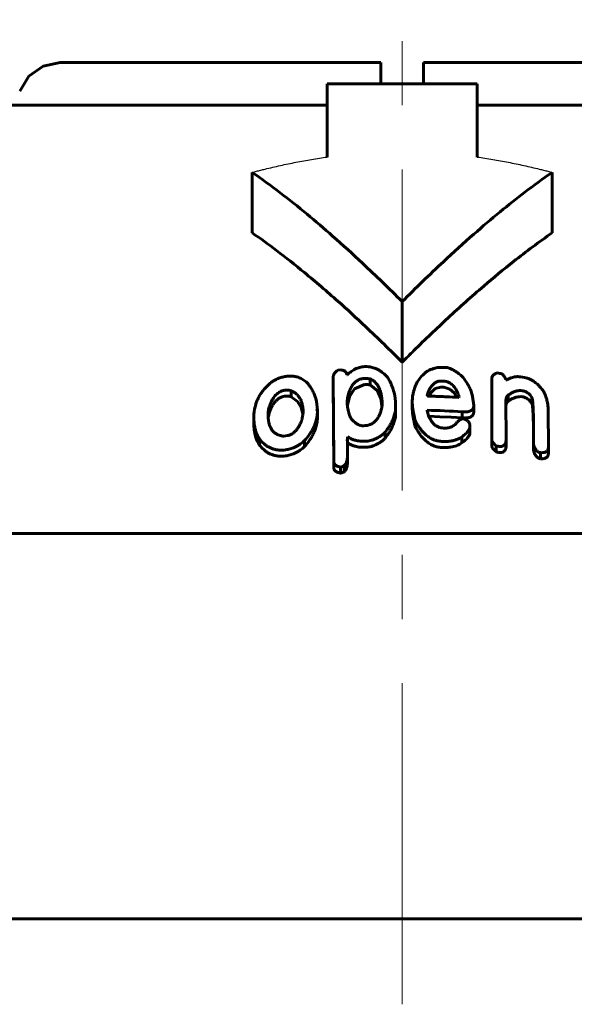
# Model space of a CAD drawing. Header units: millimetres. Extents: x -136 to 322, y -77 to 78.
# Tile 13 of 15: x 243 to 256, y 54 to 78. Entities that reach past the tile are written whole.
import ezdxf

# ---------------------------------------------------------------- set-up
doc = ezdxf.new("R2010")
doc.units = ezdxf.units.MM
for name, pattern in [('K5LT-1', [0]), ('K5LT_AXLED', [12, 7.5, -1.5, 1.5, -1.5]), ('K5LT_BASIC', [0])]:
    doc.linetypes.add(name, pattern=pattern)
doc.layers.add('Системный слой (1)', color=7, linetype='Continuous', true_color=0x6c6c6c)

# ---------------------------------------------------------------- blocks, each defined once
blk = doc.blocks.new('U34')
at = {"layer": 'Системный слой (1)', "color": 150, "linetype": 'K5LT_BASIC', "lineweight": 60, "true_color": 0x0080ff}
for p, q in [((249.794, 68.585), (249.643, 68.693)), ((249.879, 68.442), (249.794, 68.585)), ((249.916, 68.286), (249.879, 68.442))]:
    blk.add_line(p, q, dxfattribs=at)
blk = doc.blocks.new('U36')
at = {"layer": 'Системный слой (1)', "color": 150, "linetype": 'K5LT_BASIC', "lineweight": 60, "true_color": 0x0080ff}
for p, q in [((253.117, 68.226), (252.858, 68.235)), ((253.376, 68.214), (253.117, 68.226)), ((253.635, 68.198), (253.376, 68.214))]:
    blk.add_line(p, q, dxfattribs=at)
blk = doc.blocks.new('U38')
at = {"layer": 'Системный слой (1)', "color": 150, "linetype": 'K5LT_BASIC', "lineweight": 60, "true_color": 0x0080ff}
for p, q in [((254.664, 68.521), (254.68, 68.557)), ((254.68, 68.557), (254.71, 68.587)), ((254.658, 68.483), (254.664, 68.521))]:
    blk.add_line(p, q, dxfattribs=at)
blk = doc.blocks.new('U39')
at = {"layer": 'Системный слой (1)', "color": 150, "linetype": 'K5LT_BASIC', "lineweight": 60, "true_color": 0x0080ff}
for p, q in [((251.655, 68.828), (251.488, 68.969)), ((251.733, 68.65), (251.655, 68.828)), ((251.763, 68.463), (251.733, 68.65))]:
    blk.add_line(p, q, dxfattribs=at)
blk = doc.blocks.new('U41')
at = {"layer": 'Системный слой (1)', "color": 150, "linetype": 'K5LT_BASIC', "lineweight": 60, "true_color": 0x0080ff}
for p, q in [((253.351, 68.87), (253.208, 68.915)), ((253.449, 68.781), (253.351, 68.87)), ((253.514, 68.678), (253.449, 68.781))]:
    blk.add_line(p, q, dxfattribs=at)
blk = doc.blocks.new('U42')
at = {"layer": 'Системный слой (1)', "color": 150, "linetype": 'K5LT_BASIC', "lineweight": 60, "true_color": 0x0080ff}
for p, q in [((251.006, 68.691), (251.121, 68.877)), ((251.121, 68.877), (251.358, 68.979)), ((250.954, 68.493), (251.006, 68.691))]:
    blk.add_line(p, q, dxfattribs=at)
blk = doc.blocks.new('U47')
at = {"layer": 'Системный слой (1)', "color": 150, "linetype": 'K5LT_BASIC', "lineweight": 60, "true_color": 0x0080ff}
for p, q in [((249.111, 68.234), (249.107, 68.199)), ((249.118, 68.27), (249.111, 68.234)), ((249.129, 68.305), (249.118, 68.27))]:
    blk.add_line(p, q, dxfattribs=at)
blk = doc.blocks.new('U51')
at = {"layer": 'Системный слой (1)', "color": 150, "linetype": 'K5LT_BASIC', "lineweight": 60, "true_color": 0x0080ff}
for p, q in [((243.849, 76.417), (243.515, 76.18)), ((244.25, 76.5), (243.849, 76.417)), ((243.515, 76.18), (243.304, 75.83))]:
    blk.add_line(p, q, dxfattribs=at)
blk = doc.blocks.new('U59')
at = {"layer": 'Системный слой (1)', "color": 150, "linetype": 'K5LT_BASIC', "lineweight": 60, "true_color": 0x0080ff}
for p, q in [((252.922, 68.801), (252.864, 68.707)), ((253.007, 68.883), (252.922, 68.801)), ((253.139, 68.918), (253.007, 68.883))]:
    blk.add_line(p, q, dxfattribs=at)

msp = doc.modelspace()

# ---------------------------------------------------------------- linework, layer by layer
at = {"layer": 'Системный слой (1)', "color": 30, "linetype": 'K5LT_AXLED', "lineweight": 18, "true_color": 0xff8000}
msp.add_line((252.234, 54.5), (252.234, 77.5), dxfattribs=at)
at = {"layer": 'Системный слой (1)', "color": 150, "linetype": 'K5LT_BASIC', "lineweight": 60, "true_color": 0x0080ff}
for p, q in [((244.25, 76.5), (251.734, 76.5)), ((251.734, 76.5), (251.734, 76)), ((252.734, 76.5), (260.219, 76.5)), ((252.734, 76.5), (252.734, 76)), ((250.484, 74.292), (250.484, 76)), ((250.484, 76), (253.984, 76)), ((253.984, 76), (253.984, 74.292)), ((242.388, 75.5), (250.484, 75.5)), ((253.984, 75.5), (262.08, 75.5)), ((248.734, 72.519), (248.734, 73.933)), ((255.734, 72.519), (255.734, 73.933)), ((252.234, 69.5), (252.234, 70.914)), ((250.731, 69.313), (250.8, 69.319)), ((253.208, 69.378), (253.261, 69.375)), ((254.457, 69.247), (254.518, 69.239)), ((250.627, 69.032), (250.627, 69.173)), ((250.635, 67.186), (250.627, 69.173)), ((250.627, 69.032), (250.635, 67.045)), ((250.939, 69.201), (250.949, 69.201)), ((251.488, 68.969), (251.488, 69.111)), ((253.139, 69.06), (253.208, 69.056)), ((254.326, 67.699), (254.326, 69.11)), ((254.657, 69.1), (254.657, 69.09)), ((254.657, 69.09), (254.675, 69.087)), ((254.997, 69.157), (255.093, 69.141)), ((249.643, 68.693), (249.643, 68.834)), ((253.139, 68.918), (253.208, 68.915)), ((250.949, 68.539), (250.949, 68.608)), ((252.064, 68.72), (252.082, 68.58)), ((252.082, 68.58), (252.082, 68.449)), ((252.467, 68.401), (252.467, 68.542)), ((252.816, 68.717), (252.825, 68.76)), ((252.825, 68.713), (252.825, 68.76)), ((253.565, 68.692), (253.557, 68.676)), ((253.88, 68.7), (253.906, 68.489)), ((254.657, 68.599), (254.665, 67.691)), ((254.71, 68.587), (254.71, 68.729)), ((255.259, 68.533), (255.259, 68.674)), ((249.129, 68.305), (249.129, 68.446)), ((250.245, 68.396), (250.255, 68.354)), ((250.255, 68.354), (250.255, 68.405)), ((250.255, 68.213), (250.255, 68.354)), ((252.082, 68.308), (252.082, 68.449)), ((252.816, 68.377), (252.816, 68.369)), ((253.635, 68.198), (253.635, 68.34)), ((253.906, 68.347), (253.906, 68.489)), ((255.642, 68.371), (255.651, 67.523)), ((248.771, 68.075), (248.771, 68.216)), ((249.104, 68.279), (249.104, 68.279)), ((252.537, 68), (252.537, 68.141)), ((253.645, 68.173), (253.688, 68.169)), ((251.368, 68.017), (251.333, 68.015)), ((251.837, 67.72), (251.837, 67.861)), ((253.818, 68.028), (253.818, 68.011)), ((253.818, 67.87), (253.818, 68.011)), ((248.902, 67.561), (248.902, 67.703)), ((249.557, 67.786), (249.469, 67.773)), ((249.957, 67.527), (249.957, 67.668)), ((250.949, 67.689), (250.958, 67.647)), ((250.958, 67.647), (250.958, 67.759)), ((250.958, 67.647), (250.958, 67.315)), ((251.402, 67.655), (251.376, 67.654)), ((253.627, 67.616), (253.627, 67.757)), ((254.326, 67.557), (254.326, 67.699)), ((254.665, 67.549), (254.665, 67.691)), ((255.302, 67.585), (255.302, 67.774)), ((251.402, 67.513), (251.376, 67.512)), ((254.43, 67.407), (254.43, 67.549)), ((254.5, 67.532), (254.491, 67.533)), ((254.5, 67.39), (254.491, 67.391)), ((255.302, 67.444), (255.302, 67.585)), ((255.651, 67.381), (255.651, 67.523)), ((250.958, 67.174), (250.958, 67.315)), ((255.467, 67.244), (255.467, 67.386)), ((250.8, 67.051), (250.792, 67.051)), ((250.792, 66.909), (250.792, 67.051)), ((250.878, 66.942), (250.878, 67.084)), ((250.8, 66.91), (250.792, 66.909)), ((232.234, 65.5), (272.234, 65.5)), ((273.234, 56.5), (231.234, 56.5))]:
    msp.add_line(p, q, dxfattribs=at)
at = {"layer": 'Системный слой (1)', "color": 7, "linetype": 'K5LT-1'}
for points, knots in [([(248.734, 73.933), (248.75, 73.938), (248.783, 73.947), (248.832, 73.96), (248.881, 73.972), (248.948, 73.99), (249.058, 74.017), (249.212, 74.054), (249.452, 74.109), (249.755, 74.172), (250.12, 74.238), (250.363, 74.276), (250.484, 74.292)], [0, 0, 0, 0, 0.042456, 0.084913, 0.127369, 0.169826, 0.25779, 0.412215, 0.566639, 0.875489, 1.184338, 1.493188, 1.493188, 1.493188, 1.493188]), ([(253.984, 74.292), (254.105, 74.276), (254.349, 74.238), (254.713, 74.172), (255.016, 74.109), (255.257, 74.054), (255.41, 74.017), (255.52, 73.99), (255.587, 73.972), (255.636, 73.96), (255.685, 73.947), (255.718, 73.938), (255.734, 73.933)], [0, 0, 0, 0, 0.308849, 0.617699, 0.926548, 1.080973, 1.235398, 1.323362, 1.365818, 1.408275, 1.450731, 1.493188, 1.493188, 1.493188, 1.493188])]:
    msp.add_open_spline(points, degree=3, knots=knots, dxfattribs=at)
at = {"layer": 'Системный слой (1)', "color": 150, "linetype": 'K5LT_BASIC', "lineweight": 60, "true_color": 0x0080ff}
for points, knots in [([(252.234, 70.914), (251.93, 71.219), (251.393, 71.74), (250.65, 72.417), (250.008, 72.967), (249.384, 73.466), (248.954, 73.781), (248.734, 73.933)], [0, 0, 0, 0, 2.181066, 3.805962, 5.16753, 6.570619, 8, 8, 8, 8]), ([(255.734, 73.933), (255.521, 73.786), (255.114, 73.488), (254.506, 73.005), (253.87, 72.463), (253.103, 71.767), (252.551, 71.231), (252.234, 70.914)], [0, 0, 0, 0, 1.387012, 2.67714, 4.083997, 5.726255, 8, 8, 8, 8]), ([(252.234, 69.5), (251.953, 69.781), (251.456, 70.265), (250.696, 70.964), (250.002, 71.561), (249.334, 72.09), (248.924, 72.388), (248.734, 72.519)], [0, 0, 0, 0, 2.01335, 3.52569, 5.303499, 6.764038, 8, 8, 8, 8]), ([(255.734, 72.519), (255.431, 72.309), (254.893, 71.907), (254.085, 71.239), (253.308, 70.544), (252.678, 69.941), (252.325, 69.591), (252.234, 69.5)], [0, 0, 0, 0, 1.976475, 3.553393, 5.475363, 7.34919, 8, 8, 8, 8]), ([(250.731, 69.313), (250.717, 69.302), (250.696, 69.285), (250.67, 69.26), (250.651, 69.239), (250.636, 69.214), (250.628, 69.192), (250.627, 69.178), (250.627, 69.173)], [0, 0, 0, 0, 2.466528, 3.667894, 5.148315, 6.68661, 8.069828, 9, 9, 9, 9]), ([(250.939, 69.201), (250.939, 69.21), (250.938, 69.225), (250.932, 69.245), (250.925, 69.261), (250.911, 69.279), (250.892, 69.294), (250.868, 69.305), (250.838, 69.314), (250.815, 69.318), (250.8, 69.319)], [0, 0, 0, 0, 1.836998, 2.729229, 3.860526, 5.145581, 6.55774, 7.820357, 8.998514, 11, 11, 11, 11]), ([(251.358, 69.395), (251.337, 69.394), (251.306, 69.39), (251.26, 69.382), (251.215, 69.369), (251.16, 69.349), (251.105, 69.321), (251.058, 69.292), (251.005, 69.253), (250.971, 69.222), (250.949, 69.201)], [0, 0, 0, 0, 1.376094, 2.065081, 3.118596, 4.532788, 6.098021, 7.451395, 8.614097, 11, 11, 11, 11]), ([(251.89, 69.152), (251.866, 69.178), (251.827, 69.215), (251.766, 69.264), (251.712, 69.301), (251.651, 69.336), (251.591, 69.361), (251.535, 69.378), (251.477, 69.39), (251.419, 69.396), (251.376, 69.396), (251.358, 69.395)], [0, 0, 0, 0, 2.346878, 3.517228, 5.023933, 6.43927, 7.763379, 8.809329, 9.72581, 11.014756, 12, 12, 12, 12]), ([(252.467, 68.542), (252.467, 68.615), (252.476, 68.712), (252.506, 68.841), (252.534, 68.922), (252.577, 69.016), (252.641, 69.118), (252.721, 69.208), (252.78, 69.26), (252.798, 69.275)], [0, 0, 0, 0, 2.753381, 3.689889, 4.981318, 5.925153, 7.447069, 9.234031, 10, 10, 10, 10]), ([(253.208, 69.378), (253.189, 69.379), (253.156, 69.38), (253.106, 69.377), (253.056, 69.372), (252.997, 69.36), (252.905, 69.333), (252.839, 69.3), (252.798, 69.275)], [0, 0, 0, 0, 1.136079, 1.986127, 2.981936, 4.192642, 5.696524, 9, 9, 9, 9]), ([(253.627, 69.174), (253.596, 69.199), (253.549, 69.237), (253.485, 69.281), (253.445, 69.306), (253.412, 69.325), (253.384, 69.339), (253.348, 69.354), (253.308, 69.368), (253.276, 69.374), (253.261, 69.375)], [0, 0, 0, 0, 3.256099, 4.943353, 6.256285, 6.990541, 7.880524, 8.663376, 9.94219, 11, 11, 11, 11]), ([(254.457, 69.247), (254.443, 69.243), (254.419, 69.235), (254.387, 69.218), (254.362, 69.199), (254.344, 69.177), (254.333, 69.155), (254.327, 69.133), (254.326, 69.118), (254.326, 69.11)], [0, 0, 0, 0, 1.810061, 3.229794, 4.808496, 6.236332, 7.563192, 8.780511, 10, 10, 10, 10]), ([(254.657, 69.1), (254.65, 69.115), (254.638, 69.138), (254.619, 69.168), (254.604, 69.187), (254.59, 69.202), (254.576, 69.214), (254.561, 69.224), (254.542, 69.234), (254.527, 69.238), (254.518, 69.239)], [0, 0, 0, 0, 2.964952, 4.614973, 6.069953, 7.061237, 7.972172, 8.876657, 9.735021, 11, 11, 11, 11]), ([(249.173, 69.028), (249.14, 69.001), (249.074, 68.94), (248.995, 68.851), (248.93, 68.761), (248.881, 68.677), (248.842, 68.592), (248.796, 68.463), (248.775, 68.337), (248.771, 68.24), (248.771, 68.216)], [0, 0, 0, 0, 1.313611, 2.817549, 3.84942, 5.043297, 6.159239, 7.206821, 10.06619, 11, 11, 11, 11]), ([(249.496, 69.163), (249.463, 69.158), (249.401, 69.142), (249.315, 69.109), (249.24, 69.071), (249.195, 69.043), (249.173, 69.028)], [0, 0, 0, 0, 1.909869, 3.692477, 5.380622, 7, 7, 7, 7]), ([(250.228, 68.611), (250.213, 68.665), (250.188, 68.738), (250.141, 68.839), (250.104, 68.904), (250.065, 68.958), (250.025, 69.006), (249.983, 69.048), (249.928, 69.089), (249.88, 69.117), (249.833, 69.138), (249.771, 69.158), (249.689, 69.174), (249.591, 69.176), (249.524, 69.168), (249.496, 69.163)], [0, 0, 0, 0, 3.137425, 4.092479, 5.877037, 7.058798, 7.533876, 9.01861, 9.978377, 10.735137, 11.51592, 12.227485, 13.453441, 14.891266, 16, 16, 16, 16]), ([(250.949, 68.608), (250.956, 68.649), (250.967, 68.71), (250.991, 68.794), (251.013, 68.853), (251.038, 68.905), (251.059, 68.941), (251.078, 68.97), (251.098, 68.995), (251.121, 69.02), (251.146, 69.042), (251.174, 69.063), (251.207, 69.083), (251.243, 69.099), (251.281, 69.11), (251.318, 69.118), (251.345, 69.12), (251.358, 69.121)], [0, 0, 0, 0, 3.59382, 5.255898, 7.287535, 8.755315, 9.913849, 10.568585, 11.445172, 12.352252, 13.102941, 13.847772, 14.739835, 15.674461, 16.378041, 17.221286, 18, 18, 18, 18]), ([(251.488, 69.111), (251.469, 69.113), (251.441, 69.116), (251.406, 69.119), (251.387, 69.12), (251.371, 69.121), (251.363, 69.121), (251.358, 69.121)], [0, 0, 0, 0, 3.557647, 5.156933, 6.444415, 7.06069, 8, 8, 8, 8]), ([(251.768, 68.485), (251.768, 68.532), (251.765, 68.603), (251.753, 68.702), (251.738, 68.775), (251.717, 68.846), (251.691, 68.909), (251.654, 68.974), (251.616, 69.022), (251.578, 69.055), (251.556, 69.073), (251.526, 69.092), (251.503, 69.104), (251.488, 69.111)], [0, 0, 0, 0, 2.924787, 4.319299, 6.0881, 7.444536, 8.81347, 10.103265, 11.779504, 12.211971, 12.742794, 13.231085, 14, 14, 14, 14]), ([(252.064, 68.72), (252.052, 68.768), (252.033, 68.837), (252.001, 68.929), (251.975, 68.994), (251.94, 69.069), (251.91, 69.121), (251.89, 69.152)], [0, 0, 0, 0, 2.583433, 3.750976, 5.020889, 6.183184, 8, 8, 8, 8]), ([(253.139, 69.06), (253.128, 69.06), (253.111, 69.06), (253.088, 69.057), (253.066, 69.052), (253.039, 69.042), (253.008, 69.026), (252.976, 69.002), (252.947, 68.973), (252.92, 68.941), (252.893, 68.902), (252.866, 68.855), (252.843, 68.805), (252.83, 68.773), (252.825, 68.76)], [0, 0, 0, 0, 0.852113, 1.296467, 1.90578, 2.692936, 3.71709, 4.957449, 6.352889, 7.758459, 9.149625, 11.261306, 13.489922, 15, 15, 15, 15]), ([(253.565, 68.692), (253.553, 68.729), (253.53, 68.789), (253.491, 68.864), (253.46, 68.91), (253.43, 68.947), (253.398, 68.979), (253.361, 69.007), (253.325, 69.027), (253.289, 69.042), (253.25, 69.052), (253.222, 69.055), (253.208, 69.056)], [0, 0, 0, 0, 3.203603, 5.100923, 6.634919, 7.401923, 8.638999, 9.787158, 10.576912, 11.310979, 12.195734, 13, 13, 13, 13]), ([(253.88, 68.7), (253.866, 68.754), (253.838, 68.839), (253.784, 68.951), (253.721, 69.057), (253.665, 69.13), (253.627, 69.174)], [0, 0, 0, 0, 2.269815, 3.602064, 4.880677, 7, 7, 7, 7]), ([(254.997, 69.157), (254.976, 69.161), (254.944, 69.163), (254.897, 69.161), (254.856, 69.155), (254.812, 69.145), (254.772, 69.132), (254.726, 69.113), (254.695, 69.098), (254.675, 69.087)], [0, 0, 0, 0, 1.766548, 2.688934, 3.993897, 5.334709, 6.710474, 7.783905, 10, 10, 10, 10]), ([(255.538, 68.82), (255.511, 68.855), (255.466, 68.911), (255.399, 68.978), (255.351, 69.018), (255.311, 69.048), (255.269, 69.076), (255.218, 69.103), (255.157, 69.127), (255.114, 69.137), (255.093, 69.141)], [0, 0, 0, 0, 2.897033, 4.583053, 5.765797, 6.650272, 7.481822, 8.657953, 9.881554, 11, 11, 11, 11]), ([(249.487, 68.844), (249.479, 68.842), (249.458, 68.838), (249.426, 68.829), (249.388, 68.813), (249.347, 68.789), (249.303, 68.755), (249.264, 68.714), (249.226, 68.664), (249.19, 68.603), (249.156, 68.528), (249.137, 68.474), (249.129, 68.446)], [0, 0, 0, 0, 0.498076, 1.248891, 1.938395, 2.917395, 4.161697, 5.499587, 6.75037, 8.574279, 10.705306, 13, 13, 13, 13]), ([(249.643, 68.834), (249.627, 68.838), (249.6, 68.843), (249.548, 68.849), (249.512, 68.848), (249.487, 68.844)], [0, 0, 0, 0, 1.960426, 3.260912, 6, 6, 6, 6]), ([(249.922, 68.313), (249.922, 68.362), (249.917, 68.441), (249.895, 68.543), (249.871, 68.608), (249.842, 68.664), (249.81, 68.71), (249.771, 68.752), (249.728, 68.787), (249.687, 68.813), (249.655, 68.829), (249.643, 68.834)], [0, 0, 0, 0, 2.959347, 4.760078, 6.307277, 7.108255, 8.410536, 9.527588, 10.247278, 11.365207, 12, 12, 12, 12]), ([(251.488, 68.969), (251.469, 68.972), (251.441, 68.975), (251.406, 68.978), (251.387, 68.979), (251.371, 68.98), (251.363, 68.98), (251.358, 68.979)], [0, 0, 0, 0, 3.557647, 5.156933, 6.444415, 7.06069, 8, 8, 8, 8]), ([(254.71, 68.729), (254.732, 68.745), (254.774, 68.772), (254.826, 68.798), (254.862, 68.812), (254.886, 68.82), (254.921, 68.83), (254.972, 68.838), (255.016, 68.836), (255.04, 68.832)], [0, 0, 0, 0, 2.592213, 4.520263, 5.131456, 5.911974, 6.654099, 8.147398, 10, 10, 10, 10]), ([(255.04, 68.832), (255.051, 68.83), (255.071, 68.826), (255.1, 68.817), (255.131, 68.804), (255.166, 68.784), (255.198, 68.757), (255.231, 68.72), (255.249, 68.692), (255.259, 68.674)], [0, 0, 0, 0, 1.067082, 1.883444, 3.012436, 4.373345, 5.917926, 7.526436, 10, 10, 10, 10]), ([(255.642, 68.371), (255.642, 68.42), (255.637, 68.498), (255.617, 68.605), (255.588, 68.705), (255.559, 68.777), (255.538, 68.82)], [0, 0, 0, 0, 2.295496, 3.653514, 4.946598, 7, 7, 7, 7]), ([(249.129, 68.305), (249.14, 68.34), (249.161, 68.399), (249.195, 68.47), (249.221, 68.512), (249.24, 68.541), (249.259, 68.565), (249.287, 68.597), (249.318, 68.626), (249.351, 68.649), (249.375, 68.664), (249.402, 68.677), (249.438, 68.692), (249.467, 68.699), (249.487, 68.702)], [0, 0, 0, 0, 3.360972, 5.553692, 6.853727, 7.543103, 8.408441, 9.354938, 10.96155, 11.581088, 12.327759, 13.025973, 13.630116, 15, 15, 15, 15]), ([(249.643, 68.693), (249.627, 68.696), (249.6, 68.702), (249.548, 68.707), (249.512, 68.706), (249.487, 68.702)], [0, 0, 0, 0, 1.960426, 3.260912, 6, 6, 6, 6]), ([(250.255, 68.405), (250.255, 68.407), (250.254, 68.416), (250.252, 68.43), (250.25, 68.452), (250.246, 68.48), (250.239, 68.534), (250.233, 68.578), (250.228, 68.611)], [0, 0, 0, 0, 0.28104, 1.089588, 1.956156, 3.115091, 4.771632, 9, 9, 9, 9]), ([(252.467, 68.542), (252.473, 68.482), (252.491, 68.348), (252.519, 68.214), (252.537, 68.141)], [0, 0, 0, 0, 2.245032, 5, 5, 5, 5]), ([(252.816, 68.717), (252.819, 68.716), (252.824, 68.714), (252.83, 68.711), (252.836, 68.709), (252.84, 68.708), (252.843, 68.708)], [0, 0, 0, 0, 2.590616, 3.984401, 5.278209, 7, 7, 7, 7]), ([(252.843, 68.708), (252.893, 68.706), (252.985, 68.703), (253.126, 68.698), (253.314, 68.69), (253.46, 68.682), (253.557, 68.676)], [0, 0, 0, 0, 1.476822, 2.71056, 4.134393, 7, 7, 7, 7]), ([(254.657, 68.599), (254.657, 68.611), (254.658, 68.629), (254.662, 68.653), (254.667, 68.671), (254.674, 68.689), (254.686, 68.709), (254.699, 68.722), (254.71, 68.729)], [0, 0, 0, 0, 2.296855, 3.391213, 4.702479, 5.903063, 6.992454, 9, 9, 9, 9]), ([(254.71, 68.587), (254.732, 68.603), (254.774, 68.63), (254.826, 68.656), (254.862, 68.67), (254.886, 68.679), (254.921, 68.688), (254.972, 68.696), (255.016, 68.695), (255.04, 68.691)], [0, 0, 0, 0, 2.592213, 4.520263, 5.131456, 5.911974, 6.654099, 8.147398, 10, 10, 10, 10]), ([(255.04, 68.691), (255.051, 68.689), (255.071, 68.685), (255.1, 68.676), (255.131, 68.663), (255.166, 68.643), (255.198, 68.616), (255.231, 68.579), (255.249, 68.55), (255.259, 68.533)], [0, 0, 0, 0, 1.067082, 1.883444, 3.012436, 4.373345, 5.917926, 7.526436, 10, 10, 10, 10]), ([(255.259, 68.674), (255.26, 68.674), (255.261, 68.673), (255.262, 68.672), (255.263, 68.671), (255.264, 68.669), (255.266, 68.666), (255.268, 68.661), (255.271, 68.651), (255.275, 68.634), (255.279, 68.609), (255.283, 68.573), (255.287, 68.522), (255.291, 68.448), (255.295, 68.357), (255.298, 68.242), (255.3, 68.087), (255.301, 67.926), (255.302, 67.813), (255.302, 67.774)], [0, 0, 0, 0, 0.041767, 0.058518, 0.082005, 0.119298, 0.181885, 0.290187, 0.484206, 0.838852, 1.399724, 2.162755, 3.217616, 4.812756, 7.053808, 9.269501, 12.454611, 17.401952, 20, 20, 20, 20]), ([(249.129, 68.446), (249.123, 68.431), (249.114, 68.397), (249.106, 68.341), (249.104, 68.301), (249.104, 68.279)], [0, 0, 0, 0, 1.636552, 3.636479, 6, 6, 6, 6]), ([(249.896, 68.162), (249.899, 68.186), (249.904, 68.22), (249.911, 68.261), (249.915, 68.283), (249.918, 68.297), (249.92, 68.306), (249.922, 68.31), (249.922, 68.313)], [0, 0, 0, 0, 4.270209, 6.123247, 7.37797, 8.165105, 8.555287, 9, 9, 9, 9]), ([(249.957, 67.668), (249.999, 67.717), (250.059, 67.795), (250.129, 67.907), (250.174, 67.996), (250.215, 68.098), (250.246, 68.217), (250.255, 68.306), (250.255, 68.354)], [0, 0, 0, 0, 2.097449, 3.250946, 4.489246, 5.617384, 7.185472, 9, 9, 9, 9]), ([(250.245, 68.396), (250.247, 68.396), (250.25, 68.397), (250.253, 68.399), (250.254, 68.402), (250.255, 68.404), (250.255, 68.405)], [0, 0, 0, 0, 2.41764, 3.333394, 4.938628, 7, 7, 7, 7]), ([(250.949, 68.539), (250.953, 68.498), (250.96, 68.434), (250.977, 68.349), (250.997, 68.278), (251.015, 68.23), (251.027, 68.204)], [0, 0, 0, 0, 2.488267, 3.96019, 5.29891, 7, 7, 7, 7]), ([(251.368, 68.017), (251.385, 68.017), (251.418, 68.021), (251.464, 68.032), (251.5, 68.046), (251.532, 68.063), (251.566, 68.084), (251.602, 68.115), (251.635, 68.153), (251.665, 68.195), (251.693, 68.246), (251.722, 68.311), (251.748, 68.393), (251.762, 68.453), (251.768, 68.485)], [0, 0, 0, 0, 0.931309, 1.81918, 2.59414, 3.143639, 3.945499, 4.995231, 6.228473, 7.297691, 8.610087, 10.343269, 12.557777, 15, 15, 15, 15]), ([(251.837, 67.861), (251.872, 67.908), (251.921, 67.98), (251.982, 68.086), (252.025, 68.178), (252.068, 68.301), (252.082, 68.393), (252.082, 68.449)], [0, 0, 0, 0, 2.057392, 3.086999, 4.415999, 5.81559, 8, 8, 8, 8]), ([(252.467, 68.401), (252.473, 68.341), (252.491, 68.206), (252.519, 68.073), (252.537, 68)], [0, 0, 0, 0, 2.245032, 5, 5, 5, 5]), ([(252.816, 68.369), (252.826, 68.329), (252.844, 68.268), (252.877, 68.19), (252.903, 68.143), (252.929, 68.104), (252.953, 68.076), (252.978, 68.05), (253.006, 68.027), (253.039, 68.005), (253.074, 67.988), (253.107, 67.976), (253.148, 67.965), (253.179, 67.961), (253.2, 67.96)], [0, 0, 0, 0, 3.496517, 5.306181, 6.905092, 7.868489, 8.926876, 9.673511, 10.588149, 11.501094, 12.363676, 13.1266, 13.736718, 15, 15, 15, 15]), ([(253.635, 68.34), (253.664, 68.338), (253.711, 68.336), (253.762, 68.341), (253.796, 68.348), (253.822, 68.357), (253.849, 68.371), (253.867, 68.386), (253.882, 68.402), (253.899, 68.43), (253.905, 68.46), (253.906, 68.484), (253.906, 68.489)], [0, 0, 0, 0, 2.808953, 4.415903, 4.843689, 6.280289, 7.181499, 8.102227, 8.994792, 9.788468, 12.355044, 13, 13, 13, 13]), ([(253.635, 68.198), (253.664, 68.196), (253.711, 68.194), (253.762, 68.2), (253.796, 68.207), (253.822, 68.215), (253.849, 68.23), (253.867, 68.244), (253.882, 68.26), (253.899, 68.289), (253.905, 68.319), (253.906, 68.342), (253.906, 68.347)], [0, 0, 0, 0, 2.808953, 4.415903, 4.843689, 6.280289, 7.181499, 8.102227, 8.994792, 9.788468, 12.355044, 13, 13, 13, 13]), ([(255.259, 68.533), (255.259, 68.532), (255.26, 68.532), (255.262, 68.531), (255.262, 68.53), (255.263, 68.529), (255.265, 68.527), (255.267, 68.523), (255.269, 68.516), (255.272, 68.504), (255.277, 68.481), (255.282, 68.441), (255.287, 68.377), (255.292, 68.284), (255.296, 68.171), (255.299, 68.051), (255.301, 67.871), (255.302, 67.733), (255.302, 67.633)], [0, 0, 0, 0, 0.034415, 0.049069, 0.068612, 0.096021, 0.138153, 0.208956, 0.335914, 0.569496, 0.999307, 1.781252, 3.096146, 5.021091, 7.635283, 10.234891, 12.636653, 19, 19, 19, 19]), ([(248.771, 68.216), (248.771, 68.162), (248.776, 68.078), (248.795, 67.966), (248.827, 67.846), (248.866, 67.759), (248.902, 67.703)], [0, 0, 0, 0, 2.112463, 3.297249, 4.463, 7, 7, 7, 7]), ([(249.104, 68.279), (249.104, 68.238), (249.107, 68.177), (249.12, 68.093), (249.135, 68.034), (249.157, 67.975), (249.184, 67.928), (249.22, 67.881), (249.257, 67.847), (249.299, 67.82), (249.339, 67.801), (249.396, 67.783), (249.442, 67.775), (249.469, 67.773)], [0, 0, 0, 0, 2.726151, 3.99143, 5.552238, 6.694727, 8.080027, 8.99562, 10.376124, 10.989954, 11.774757, 12.705934, 14, 14, 14, 14]), ([(249.557, 67.786), (249.571, 67.788), (249.593, 67.793), (249.625, 67.805), (249.655, 67.819), (249.687, 67.84), (249.717, 67.864), (249.742, 67.889), (249.772, 67.924), (249.803, 67.967), (249.84, 68.032), (249.871, 68.097), (249.889, 68.143), (249.896, 68.162)], [0, 0, 0, 0, 0.909854, 1.513215, 2.289354, 3.19323, 4.181344, 5.17336, 5.972519, 7.772342, 9.590504, 12.236742, 14, 14, 14, 14]), ([(249.957, 67.527), (249.999, 67.576), (250.059, 67.654), (250.129, 67.766), (250.174, 67.855), (250.215, 67.957), (250.246, 68.075), (250.255, 68.165), (250.255, 68.213)], [0, 0, 0, 0, 2.097449, 3.250946, 4.489245, 5.617384, 7.185471, 9, 9, 9, 9]), ([(251.027, 68.204), (251.045, 68.18), (251.075, 68.143), (251.122, 68.098), (251.157, 68.07), (251.191, 68.048), (251.221, 68.034), (251.25, 68.024), (251.271, 68.019), (251.299, 68.015), (251.32, 68.014), (251.333, 68.015)], [0, 0, 0, 0, 3.237903, 5.151649, 6.600308, 7.639596, 9.071296, 9.615357, 10.269482, 10.963608, 12, 12, 12, 12]), ([(251.837, 67.72), (251.872, 67.767), (251.921, 67.839), (251.982, 67.945), (252.025, 68.036), (252.068, 68.159), (252.082, 68.251), (252.082, 68.308)], [0, 0, 0, 0, 2.057392, 3.086999, 4.415999, 5.81559, 8, 8, 8, 8]), ([(252.537, 68.141), (252.561, 68.093), (252.603, 68.02), (252.671, 67.924), (252.719, 67.868), (252.762, 67.825), (252.797, 67.793), (252.849, 67.752), (252.907, 67.716), (252.966, 67.69), (253.008, 67.675), (253.069, 67.658), (253.119, 67.651), (253.155, 67.649)], [0, 0, 0, 0, 3.118311, 4.788303, 6.43404, 7.106043, 7.95317, 8.883313, 10.412522, 11.229734, 11.839441, 12.423948, 14, 14, 14, 14]), ([(253.522, 68.105), (253.51, 68.087), (253.486, 68.058), (253.444, 68.022), (253.406, 67.999), (253.369, 67.982), (253.335, 67.972), (253.303, 67.965), (253.258, 67.959), (253.222, 67.959), (253.2, 67.96)], [0, 0, 0, 0, 2.300991, 3.845776, 5.262191, 6.459112, 7.346373, 8.223839, 9.204166, 11, 11, 11, 11]), ([(253.645, 68.173), (253.64, 68.173), (253.632, 68.173), (253.62, 68.17), (253.607, 68.165), (253.591, 68.158), (253.576, 68.148), (253.562, 68.138), (253.543, 68.123), (253.531, 68.112), (253.522, 68.105)], [0, 0, 0, 0, 0.876261, 1.590594, 2.603969, 3.959569, 5.404692, 6.843647, 8.156112, 11, 11, 11, 11]), ([(253.818, 68.028), (253.816, 68.039), (253.811, 68.06), (253.798, 68.088), (253.781, 68.113), (253.758, 68.136), (253.727, 68.155), (253.703, 68.165), (253.688, 68.169)], [0, 0, 0, 0, 1.84158, 3.122648, 4.602722, 6.027948, 7.264, 9, 9, 9, 9]), ([(248.771, 68.075), (248.771, 68.021), (248.776, 67.937), (248.795, 67.825), (248.827, 67.705), (248.866, 67.618), (248.902, 67.561)], [0, 0, 0, 0, 2.112463, 3.297249, 4.463, 7, 7, 7, 7]), ([(251.402, 67.655), (251.443, 67.657), (251.506, 67.668), (251.585, 67.696), (251.649, 67.726), (251.71, 67.762), (251.776, 67.809), (251.816, 67.843), (251.837, 67.861)], [0, 0, 0, 0, 2.013046, 3.295054, 4.36162, 5.859268, 7.300829, 9, 9, 9, 9]), ([(252.537, 68), (252.561, 67.952), (252.603, 67.878), (252.671, 67.783), (252.719, 67.726), (252.762, 67.684), (252.797, 67.651), (252.849, 67.611), (252.907, 67.575), (252.966, 67.548), (253.008, 67.533), (253.069, 67.516), (253.119, 67.509), (253.155, 67.507)], [0, 0, 0, 0, 3.118311, 4.788303, 6.43404, 7.106043, 7.95317, 8.883313, 10.412522, 11.229734, 11.839441, 12.423948, 14, 14, 14, 14]), ([(253.627, 67.757), (253.658, 67.779), (253.701, 67.814), (253.75, 67.862), (253.776, 67.895), (253.798, 67.931), (253.814, 67.968), (253.818, 67.997), (253.818, 68.011)], [0, 0, 0, 0, 2.906916, 4.19822, 5.461087, 6.409098, 7.73365, 9, 9, 9, 9]), ([(253.627, 67.616), (253.658, 67.638), (253.701, 67.672), (253.75, 67.721), (253.776, 67.754), (253.798, 67.789), (253.814, 67.827), (253.818, 67.856), (253.818, 67.87)], [0, 0, 0, 0, 2.906916, 4.19822, 5.461087, 6.409098, 7.73365, 9, 9, 9, 9]), ([(248.902, 67.703), (248.931, 67.666), (248.983, 67.611), (249.055, 67.555), (249.099, 67.527), (249.139, 67.505), (249.181, 67.486), (249.23, 67.469), (249.284, 67.455), (249.353, 67.445), (249.435, 67.444), (249.487, 67.449), (249.512, 67.453)], [0, 0, 0, 0, 3.100844, 4.864314, 5.595067, 6.182043, 7.501594, 8.199025, 8.956066, 10.459864, 11.771054, 13, 13, 13, 13]), ([(249.512, 67.453), (249.548, 67.458), (249.6, 67.469), (249.67, 67.491), (249.728, 67.515), (249.792, 67.546), (249.872, 67.596), (249.926, 67.639), (249.957, 67.668)], [0, 0, 0, 0, 1.808465, 2.694244, 3.808417, 5.079485, 6.476649, 9, 9, 9, 9]), ([(250.949, 67.689), (250.95, 67.689), (250.951, 67.69), (250.952, 67.691), (250.952, 67.692), (250.953, 67.694), (250.954, 67.696), (250.955, 67.701), (250.956, 67.71), (250.957, 67.722), (250.957, 67.739), (250.958, 67.751), (250.958, 67.759)], [0, 0, 0, 0, 0.318544, 0.562273, 0.668002, 0.891406, 1.316526, 2.152334, 3.66362, 6.045431, 8.628121, 13, 13, 13, 13]), ([(250.958, 67.759), (250.978, 67.745), (251.012, 67.725), (251.062, 67.702), (251.101, 67.687), (251.145, 67.674), (251.196, 67.663), (251.274, 67.653), (251.335, 67.652), (251.376, 67.654)], [0, 0, 0, 0, 1.935101, 2.918267, 3.893443, 4.850137, 6.046264, 7.378552, 10, 10, 10, 10]), ([(251.402, 67.513), (251.443, 67.515), (251.506, 67.526), (251.585, 67.554), (251.649, 67.584), (251.71, 67.621), (251.776, 67.667), (251.816, 67.701), (251.837, 67.72)], [0, 0, 0, 0, 2.013046, 3.295054, 4.36162, 5.859268, 7.300829, 9, 9, 9, 9]), ([(253.155, 67.649), (253.189, 67.647), (253.239, 67.646), (253.309, 67.65), (253.369, 67.656), (253.436, 67.669), (253.499, 67.688), (253.546, 67.708), (253.588, 67.73), (253.612, 67.746), (253.627, 67.757)], [0, 0, 0, 0, 2.152686, 3.180756, 4.445792, 6.049702, 7.600388, 8.829534, 9.609575, 11, 11, 11, 11]), ([(254.326, 67.699), (254.326, 67.689), (254.329, 67.671), (254.339, 67.645), (254.354, 67.622), (254.371, 67.601), (254.396, 67.576), (254.416, 67.559), (254.43, 67.549)], [0, 0, 0, 0, 1.562764, 2.877835, 4.318926, 5.606407, 6.681021, 9, 9, 9, 9]), ([(254.5, 67.532), (254.51, 67.53), (254.528, 67.529), (254.552, 67.531), (254.571, 67.535), (254.589, 67.542), (254.605, 67.552), (254.62, 67.565), (254.633, 67.582), (254.644, 67.6), (254.652, 67.621), (254.66, 67.65), (254.664, 67.675), (254.665, 67.691)], [0, 0, 0, 0, 1.352166, 2.201324, 3.093742, 3.982661, 4.882763, 5.918699, 7.124941, 8.456557, 9.580027, 11.12563, 14, 14, 14, 14]), ([(248.902, 67.561), (248.931, 67.525), (248.983, 67.469), (249.055, 67.413), (249.099, 67.386), (249.139, 67.364), (249.181, 67.344), (249.23, 67.328), (249.284, 67.313), (249.353, 67.303), (249.435, 67.302), (249.487, 67.308), (249.512, 67.311)], [0, 0, 0, 0, 3.100844, 4.864314, 5.595067, 6.182043, 7.501594, 8.199025, 8.956066, 10.459864, 11.771054, 13, 13, 13, 13]), ([(249.512, 67.311), (249.548, 67.317), (249.6, 67.328), (249.67, 67.35), (249.728, 67.373), (249.792, 67.405), (249.872, 67.455), (249.926, 67.498), (249.957, 67.527)], [0, 0, 0, 0, 1.808465, 2.694244, 3.808417, 5.079485, 6.476649, 9, 9, 9, 9]), ([(250.958, 67.618), (250.978, 67.603), (251.012, 67.583), (251.062, 67.56), (251.101, 67.546), (251.145, 67.533), (251.196, 67.521), (251.274, 67.511), (251.335, 67.51), (251.376, 67.512)], [0, 0, 0, 0, 1.935101, 2.918267, 3.893443, 4.850137, 6.046264, 7.378552, 10, 10, 10, 10]), ([(253.155, 67.507), (253.189, 67.506), (253.239, 67.505), (253.309, 67.508), (253.369, 67.515), (253.436, 67.527), (253.499, 67.546), (253.546, 67.566), (253.588, 67.589), (253.612, 67.605), (253.627, 67.616)], [0, 0, 0, 0, 2.152686, 3.180756, 4.445792, 6.049702, 7.600388, 8.829534, 9.609575, 11, 11, 11, 11]), ([(254.326, 67.557), (254.326, 67.548), (254.329, 67.53), (254.339, 67.504), (254.354, 67.48), (254.371, 67.459), (254.396, 67.435), (254.416, 67.418), (254.43, 67.407)], [0, 0, 0, 0, 1.562764, 2.877835, 4.318926, 5.606407, 6.681021, 9, 9, 9, 9]), ([(254.43, 67.549), (254.433, 67.547), (254.439, 67.544), (254.449, 67.541), (254.459, 67.538), (254.474, 67.535), (254.485, 67.534), (254.491, 67.533)], [0, 0, 0, 0, 1.366936, 2.45683, 3.992028, 5.487286, 8, 8, 8, 8]), ([(254.43, 67.407), (254.433, 67.405), (254.439, 67.403), (254.449, 67.399), (254.459, 67.397), (254.474, 67.394), (254.485, 67.392), (254.491, 67.391)], [0, 0, 0, 0, 1.366936, 2.45683, 3.992028, 5.487286, 8, 8, 8, 8]), ([(254.5, 67.39), (254.51, 67.389), (254.528, 67.388), (254.552, 67.39), (254.571, 67.394), (254.589, 67.401), (254.605, 67.41), (254.62, 67.423), (254.633, 67.44), (254.644, 67.458), (254.652, 67.479), (254.66, 67.509), (254.664, 67.533), (254.665, 67.549)], [0, 0, 0, 0, 1.352166, 2.201324, 3.093742, 3.982661, 4.882763, 5.918699, 7.124941, 8.456557, 9.580027, 11.12563, 14, 14, 14, 14]), ([(255.302, 67.585), (255.306, 67.566), (255.315, 67.535), (255.331, 67.497), (255.345, 67.473), (255.359, 67.453), (255.375, 67.434), (255.394, 67.416), (255.416, 67.403), (255.44, 67.392), (255.457, 67.387), (255.467, 67.386)], [0, 0, 0, 0, 2.959239, 4.681024, 5.875233, 6.862434, 7.968393, 9.084509, 10.08118, 10.884176, 12, 12, 12, 12]), ([(255.302, 67.444), (255.306, 67.425), (255.315, 67.394), (255.331, 67.356), (255.345, 67.331), (255.359, 67.311), (255.375, 67.292), (255.394, 67.275), (255.416, 67.261), (255.44, 67.25), (255.457, 67.246), (255.467, 67.244)], [0, 0, 0, 0, 2.959239, 4.681024, 5.875233, 6.862434, 7.968393, 9.084509, 10.08118, 10.884176, 12, 12, 12, 12]), ([(255.467, 67.386), (255.483, 67.385), (255.515, 67.385), (255.553, 67.391), (255.582, 67.4), (255.601, 67.411), (255.617, 67.424), (255.629, 67.438), (255.637, 67.454), (255.643, 67.469), (255.649, 67.492), (255.651, 67.51), (255.651, 67.523)], [0, 0, 0, 0, 2.001379, 3.824256, 4.867392, 5.982872, 6.979534, 7.988702, 8.949659, 9.902331, 10.851212, 13, 13, 13, 13]), ([(250.635, 67.186), (250.635, 67.176), (250.637, 67.16), (250.643, 67.139), (250.652, 67.12), (250.668, 67.101), (250.691, 67.083), (250.718, 67.07), (250.752, 67.058), (250.777, 67.053), (250.792, 67.051)], [0, 0, 0, 0, 1.766432, 2.632062, 3.750703, 5.052696, 6.501258, 7.880789, 9.079606, 11, 11, 11, 11]), ([(250.878, 67.084), (250.889, 67.092), (250.908, 67.11), (250.927, 67.141), (250.94, 67.175), (250.951, 67.216), (250.956, 67.264), (250.958, 67.299), (250.958, 67.315)], [0, 0, 0, 0, 1.208943, 2.478529, 3.62964, 5.153966, 7.139997, 9, 9, 9, 9]), ([(250.878, 66.942), (250.889, 66.95), (250.908, 66.969), (250.927, 66.999), (250.94, 67.034), (250.951, 67.075), (250.956, 67.123), (250.958, 67.157), (250.958, 67.174)], [0, 0, 0, 0, 1.208943, 2.478529, 3.62964, 5.153966, 7.139997, 9, 9, 9, 9]), ([(255.467, 67.244), (255.483, 67.243), (255.515, 67.243), (255.553, 67.249), (255.582, 67.259), (255.601, 67.27), (255.617, 67.283), (255.629, 67.297), (255.637, 67.312), (255.643, 67.328), (255.649, 67.351), (255.651, 67.369), (255.651, 67.381)], [0, 0, 0, 0, 2.001379, 3.824256, 4.867392, 5.982872, 6.979534, 7.988702, 8.949659, 9.902331, 10.851212, 13, 13, 13, 13]), ([(250.635, 67.045), (250.635, 67.034), (250.637, 67.019), (250.643, 66.997), (250.652, 66.979), (250.668, 66.959), (250.691, 66.942), (250.718, 66.928), (250.752, 66.917), (250.777, 66.912), (250.792, 66.909)], [0, 0, 0, 0, 1.766432, 2.632062, 3.750703, 5.052696, 6.501258, 7.880789, 9.079606, 11, 11, 11, 11]), ([(250.8, 67.051), (250.803, 67.052), (250.806, 67.052), (250.811, 67.054), (250.817, 67.055), (250.825, 67.058), (250.835, 67.062), (250.853, 67.07), (250.867, 67.078), (250.878, 67.084)], [0, 0, 0, 0, 0.686058, 1.198733, 1.925253, 2.85007, 4.148104, 5.468076, 10, 10, 10, 10]), ([(250.8, 66.91), (250.803, 66.91), (250.806, 66.911), (250.811, 66.912), (250.817, 66.914), (250.825, 66.917), (250.835, 66.921), (250.853, 66.929), (250.867, 66.936), (250.878, 66.942)], [0, 0, 0, 0, 0.686058, 1.198733, 1.925253, 2.85007, 4.148104, 5.468076, 10, 10, 10, 10])]:
    msp.add_open_spline(points, degree=3, knots=knots, dxfattribs=at)
msp.add_open_spline([(253.635, 68.34), (253.362, 68.359), (253.089, 68.371), (252.816, 68.377)], degree=3, dxfattribs=at)

# ---------------------------------------------------------------- block references
at = {"layer": 'Системный слой (1)'}
for name in ['U51', 'U42', 'U39', 'U59', 'U41', 'U34', 'U38', 'U47', 'U36']:
    msp.add_blockref(name, (0, 0), dxfattribs=at)

doc.saveas('drawing.dxf')
